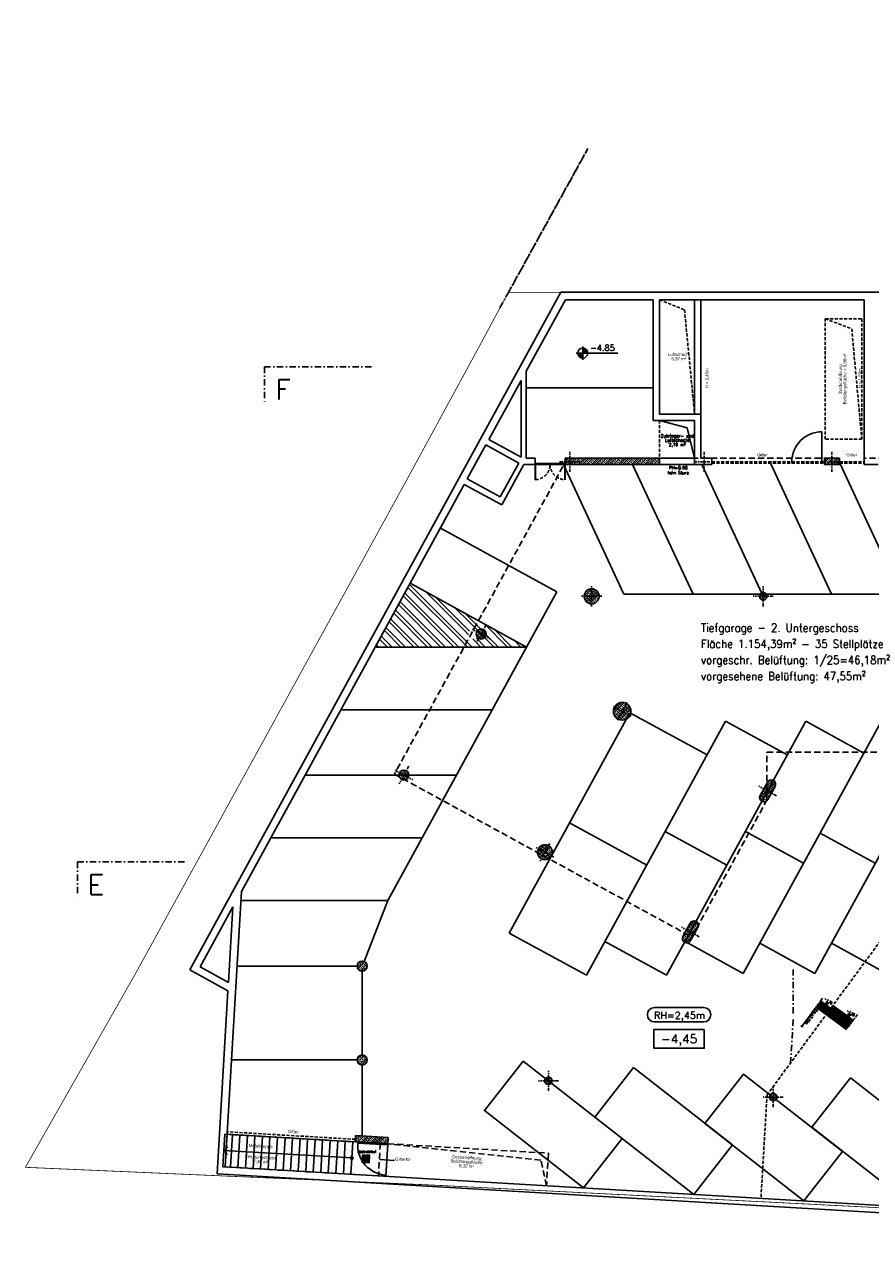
# Model space of a CAD drawing. Header units: centimetres. Extents: x -18458 to 60221, y -11985 to 33979.
# Tile 40 of 50: x -1095 to 2270, y 19795 to 24725. Entities that reach past the tile are written whole.
import ezdxf
from ezdxf.enums import TextEntityAlignment as Align

# ---------------------------------------------------------------- set-up
doc = ezdxf.new("R2010")
doc.units = ezdxf.units.CM
doc.header["$LTSCALE"] = 50
doc.header["$MEASUREMENT"] = 0
doc.linetypes.add('HIDDEN', pattern=[0.375, 0.25, -0.125])
doc.linetypes.add('STRICHPUNKT', pattern=[1, 0.5, -0.25, 0, -0.25])
for name, color, linetype in [('01_Achsen', 232, 'STRICHPUNKT'), ('01_ansicht', 251, 'Continuous'), ('01_Dünn', 4, 'Continuous'), ('01_Grundriss_verdeckt', 3, 'HIDDEN'), ('01_Koten', 2, 'Continuous'), ('01_Mauern', 1, 'Continuous'), ('01_Raumstempel', 2, 'Continuous'), ('01_Schlitze_Schächte', 52, 'Continuous'), ('01_Schnitte_Schalplan', 4, 'Continuous'), ('01_Schraff_Beton', 5, 'Continuous'), ('01_Stellflächen', 153, 'Continuous'), ('01_Text', 2, 'Continuous'), ('01_Treppen', 7, 'Continuous'), ('10', 7, 'Continuous'), ('S_Sezioni', 7, 'Continuous')]:
    doc.layers.add(name, color=color, linetype=linetype)
doc.layers.add('01_Grenzen', color=7, linetype='Continuous', true_color=0x3c64f6)
doc.layers.add('04_flächen', color=214, linetype='Continuous', plot=False)
doc.layers.add('04_Inst_Abflüsse', color=44, linetype='Continuous', lineweight=9)
doc.styles.add('ReHe', font='AVGARDN.TTF')
doc.styles.add('Romans', font='Romans.shx')
doc.styles.add('SIPLEX1', font='romans.shx', dxfattribs={"width": 0.8})

# ---------------------------------------------------------------- blocks, each defined once
blk = doc.blocks.new('q')
at = {"layer": '01_Koten', "linetype": 'Continuous'}
h = blk.add_hatch(color=256, dxfattribs=at)
h.paths.add_polyline_path([(0, 9.8), (0, 0), (9.8, 0, 0.414214)])
h.paths.add_polyline_path([(0, -9.8), (0, 0), (-9.8, 0, 0.414214)])
at = {"layer": '01_Koten'}
for p, q in [((-13, 0), (69.9, 0)), ((0, 13), (0, -13))]:
    blk.add_line(p, q, dxfattribs=at)
blk.add_circle((0, 0), 9.8, dxfattribs=at)
at = {"layer": '01_Koten', "style": 'Romans'}
blk.add_attdef('QUOTE', (14.3, 4.5), '', height=12, dxfattribs=at)
blk = doc.blocks.new('quote')
at = {"layer": '01_Text', "color": 0}
blk.add_lwpolyline([(50, 18.75), (50, -18.75), (-50, -18.75), (-50, 18.75)], close=True, dxfattribs=at)
at = {"layer": '01_Text', "color": 0, "style": 'Romans'}
blk.add_attdef('QUOTE', text='', height=17.5, dxfattribs=at).set_placement((0, -8.75), align=Align.CENTER)
blk = doc.blocks.new('ar015')
at = {"layer": '01_Text', "color": 0, "flags": 128}
blk.add_lwpolyline([(-49.4, -1.9), (48, -1.9, 1), (48, 26.9), (-49.4, 26.9, 1)], format="xyb", close=True, dxfattribs=at)
at = {"layer": '01_Text', "color": 1, "style": 'Romans'}
blk.add_attdef('Raumhöhe', text='', height=14, dxfattribs=at).set_placement((0, 0), align=Align.BOTTOM_CENTER)

msp = doc.modelspace()

# ---------------------------------------------------------------- hatches: boundary and pattern name
at = {"layer": '01_Raumstempel'}
for points in [[(2094.4, 20835.9), (2093.1, 20824.4), (2103.7, 20829.1)], [(2183.1, 20789.3), (2181.8, 20777.8), (2192.4, 20782.4)]]:
    msp.add_hatch(color=256, dxfattribs=at).paths.add_polyline_path(points)
at = {"layer": '01_Schnitte_Schalplan'}
h = msp.add_hatch(dxfattribs=at)
h.set_pattern_fill('ANSI31', color=253, scale=30, angle=270, style=0)
h.set_pattern_definition([(8.6344, (1913.589, 20445.7263), (-0.562986, 3.7075), [])])
h.paths.add_polyline_path([(2166.4, 20789.1), (2139.7, 20752.9), (2176, 20726.2), (2193.8, 20750.3), (2202.7, 20762.4)])
h.paths.add_polyline_path([(2122.1, 20821.7), (2113.2, 20809.6), (2073, 20839.3), (2055.2, 20815.1), (2139.7, 20752.9), (2166.4, 20789.1)])
at = {"layer": '01_Schraff_Beton'}
h = msp.add_hatch(dxfattribs=at)
h.set_pattern_fill('ANSI33', color=256, scale=50, style=0)
h.paths.add_polyline_path([(1431.2, 22999.9), (1056.2, 22999.9), (1056.2, 22974.9), (1431.2, 22974.9)])
h = msp.add_hatch(dxfattribs=at)
h.set_pattern_fill('ANSI33', color=256, scale=50, style=0)
h.paths.add_polyline_path([(2148.2, 22999.9), (2088.2, 22999.9), (2088.2, 22974.9), (2148.2, 22974.9)])
h = msp.add_hatch(dxfattribs=at)
h.set_pattern_fill('ANSI33', color=256, scale=50, style=0)
edge = h.paths.add_edge_path()
edge.add_arc((1161.5, 22449.9), 30, 0, 360)
h = msp.add_hatch(dxfattribs=at)
h.set_pattern_fill('ANSI33', color=256, scale=50, style=0)
edge = h.paths.add_edge_path()
edge.add_arc((1844.4, 22449.9), 15, 0, 360)
h = msp.add_hatch(dxfattribs=at)
h.set_pattern_fill('ANSI33', color=256, scale=50, style=0)
edge = h.paths.add_edge_path()
edge.add_arc((721.8, 22299.8), 20, 0, 360)
h = msp.add_hatch(dxfattribs=at)
h.set_pattern_fill('ANSI33', color=256, scale=50, style=0)
edge = h.paths.add_edge_path()
edge.add_arc((1283.1, 21992.3), 35, 0, 360)
h = msp.add_hatch(dxfattribs=at)
h.set_pattern_fill('ANSI33', color=256, scale=50, style=0)
edge = h.paths.add_edge_path()
edge.add_arc((414.3, 21738.4), 20, 0, 360)
h = msp.add_hatch(dxfattribs=at)
h.set_pattern_fill('ANSI33', color=256, scale=50, style=0)
edge = h.paths.add_edge_path()
edge.add_arc((1847.6, 21649), 17.5, 151.2916, 331.2916)
edge.add_line((1862.9, 21640.6), (1891.7, 21693.2))
edge.add_arc((1876.4, 21701.6), 17.5, 331.2916, 511.2916)
edge.add_line((1861, 21710), (1832.2, 21657.4))
h = msp.add_hatch(dxfattribs=at)
h.set_pattern_fill('ANSI33', color=256, scale=50, style=0)
edge = h.paths.add_edge_path()
edge.add_arc((975.7, 21431), 30, 0, 360)
h = msp.add_hatch(dxfattribs=at)
h.set_pattern_fill('ANSI33', color=256, scale=50, style=0)
edge = h.paths.add_edge_path()
edge.add_arc((1540.1, 21087.7), 17.5, 151.2916, 331.2916)
edge.add_line((1555.5, 21079.2), (1584.3, 21131.9))
edge.add_arc((1569, 21140.3), 17.5, 331.2916, 511.2916)
edge.add_line((1553.6, 21148.7), (1524.8, 21096.1))
h = msp.add_hatch(dxfattribs=at)
h.set_pattern_fill('ANSI33', color=256, scale=50, style=0)
edge = h.paths.add_edge_path()
edge.add_arc((248.3, 20978), 20, 0, 360)
h = msp.add_hatch(dxfattribs=at)
h.set_pattern_fill('ANSI33', color=256, scale=50, style=0)
edge = h.paths.add_edge_path()
edge.add_arc((248.3, 20604.3), 20, 0, 360)
h = msp.add_hatch(dxfattribs=at)
h.set_pattern_fill('ANSI33', color=256, scale=50, style=0)
h.paths.add_polyline_path([(974.5, 20521.2, 1), (1004.5, 20521.2, 1)])
h = msp.add_hatch(dxfattribs=at)
h.set_pattern_fill('ANSI33', color=256, scale=50, style=0)
h.paths.add_polyline_path([(1899.2, 20456.4, 1), (1869.2, 20456.4, 1)])
h = msp.add_hatch(dxfattribs=at)
h.set_pattern_fill('ANSI33', color=256, scale=50, style=0)
h.paths.add_polyline_path([(352, 20295.8), (222.2, 20303.5), (220.7, 20278.5), (350.5, 20270.9)])
at = {"layer": '01_Stellflächen'}
h = msp.add_hatch(dxfattribs=at)
h.set_pattern_fill('ANSI32', color=256, scale=100, angle=270, style=0)
h.set_pattern_definition([(315, (-30, 0), (26.516504, 26.516504), []), (315, (-30, -17.678), (26.516504, 26.516504), [])])
h.paths.add_polyline_path([(688, 22365.7), (442.4, 22500.2), (304.3, 22248), (623.5, 22248)])
h.paths.add_polyline_path([(688, 22365.7), (661.1, 22316.6), (674.2, 22309.4, -0.77632), (711.8, 22299.8, -1), (671.8, 22299.8, -0.125923), (674.2, 22309.4), (661.1, 22316.6), (623.5, 22248), (902.9, 22248)])
at = {"layer": '04_Inst_Abflüsse'}
h = msp.add_hatch(dxfattribs=at)
h.set_pattern_fill('ANSI31', color=256, scale=20, angle=45, style=0)
h.set_pattern_definition([(86.6422, (-228.3206, 20568.328), (-2.495708, 0.146429), [])])
h.paths.add_polyline_path([(279.3, 20225), (249.3, 20226.7), (247.6, 20196.8), (277.5, 20195)])

# ---------------------------------------------------------------- linework, layer by layer
at = {"layer": '01_Achsen', "ltscale": 0.5}
for p, q in [((1074.2, 22944.9), (1074.2, 23024.9)), ((1609.4, 22944.9), (1609.4, 23024.9)), ((1609.4, 22944.9), (1609.4, 23024.9)), ((2118.2, 22944.9), (2118.2, 23024.9)), ((2118.2, 22944.9), (2118.2, 23024.9)), ((1034.2, 22984.9), (1114.2, 22984.9)), ((1569.4, 22984.9), (1642.6, 22984.9)), ((1569.4, 22984.9), (1642.6, 22984.9)), ((2081.6, 22984.9), (2154.8, 22984.9)), ((1161.5, 22409.9), (1161.5, 22489.9)), ((1844.4, 22409.9), (1844.4, 22489.9)), ((1201.5, 22449.9), (1121.5, 22449.9)), ((1884.4, 22449.9), (1804.4, 22449.9)), ((741, 22334.8), (702.6, 22264.7)), ((686.7, 22319), (756.8, 22280.5)), ((1318.2, 21973.1), (1248, 22011.5)), ((1318.2, 21973.1), (1248, 22011.5)), ((1302.3, 22027.4), (1263.9, 21957.2)), ((1302.3, 22027.4), (1263.9, 21957.2)), ((379.3, 21757.6), (449.4, 21719.2)), ((433.6, 21773.5), (395.1, 21703.3)), ((1897, 21656.1), (1826.9, 21694.5)), ((1881.2, 21710.4), (1842.8, 21640.2)), ((1010.8, 21411.8), (940.6, 21450.2)), ((994.9, 21466.1), (956.5, 21395.9)), ((1573.8, 21149.1), (1535.3, 21078.9)), ((1589.6, 21094.8), (1519.5, 21133.2)), ((989.5, 20481.2), (989.5, 20561.2)), ((1029.5, 20521.2), (949.5, 20521.2)), ((1884.2, 20416.4), (1884.2, 20496.4)), ((1924.2, 20456.4), (1844.2, 20456.4))]:
    msp.add_line(p, q, dxfattribs=at)
at = {"layer": '01_ansicht'}
for p, q in [((1571.2, 23174.9), (1571.2, 23629.9)), ((1596.2, 23174.9), (1596.2, 23629.9)), ((1571.2, 22999.9), (1431.2, 22999.9)), ((1431.2, 22974.9), (1571.2, 22974.9))]:
    msp.add_line(p, q, dxfattribs=at)
at = {"layer": '01_Dünn'}
for p, q in [((1406.2, 23279.9), (901.2, 23279.9)), ((2078.2, 22984.9), (2078.2, 23104.9)), ((1958.2, 22984.9), (1958.2, 22979.9)), ((2078.2, 22984.9), (2078.2, 22979.9))]:
    msp.add_line(p, q, dxfattribs=at)
at = {"layer": '01_Dünn', "linetype": 'HIDDEN'}
for p, q in [((1639.4, 22984.9), (2088.2, 22984.9)), ((1639.4, 22979.9), (2088.2, 22979.9)), ((2148.2, 22984.9), (2246.9, 22984.9)), ((2148.2, 22979.9), (2246.9, 22979.9)), ((221.3, 20288.5), (-289, 20318.4)), ((220.7, 20278.5), (-289.5, 20308.4))]:
    msp.add_line(p, q, dxfattribs=at)
at = {"layer": '01_Dünn'}
msp.add_arc((2078.2, 22984.9), 120, 90, 180, dxfattribs=at)
at = {"layer": '01_Grenzen', "linetype": 'STRICHPUNKT'}
for p in [(796.4, 23597.7), (830.7, 23659.9)]:
    msp.add_line(p, (1146.7, 24232.4), dxfattribs=at)
at = {"layer": '01_Grenzen', "linetype": 'STRICHPUNKT', "const_width": 3}
msp.add_lwpolyline([(5921.8, 23980.5), (5921.8, 23980.5), (5927.6, 23659.9), (830.7, 23659.9), (796.4, 23597.7), (721.1, 23457), (413.7, 22891.3), (-656, 20944.6), (-1092.3, 20177), (509.1, 20107.3), (3605.6, 19950.6), (6371.7, 19780.4), (7220.6, 19740.6), (8865.8, 19631.8), (8841.7, 21305.7), (8834.5, 23007.4), (8830.4, 23481.3), (8821.5, 24491.8), (8825.3, 24800.9)], dxfattribs=at)
at = {"layer": '01_Grundriss_verdeckt'}
for p, q in [((1431.2, 23629.9), (1531.2, 23589.9)), ((1531.2, 23589.9), (1571.2, 23174.9)), ((2091.4, 23554.5), (2196.9, 23514.5)), ((2196.9, 23514.5), (2236.9, 23075.2)), ((1431.2, 23149.9), (1431.2, 22999.9)), ((1859.6, 20465.2), (2639.4, 21524.2)), ((1859.6, 20465.2), (1835.5, 20053.5))]:
    msp.add_line(p, q, dxfattribs=at)
at = {"layer": '01_Grundriss_verdeckt', "ltscale": 2}
for p, q in [((350.5, 20270.9), (989.4, 20233.4)), ((959.4, 20205.2), (350.5, 20270.9)), ((989.4, 20233.4), (981.8, 20103.6)), ((981.8, 20103.6), (959.4, 20205.2))]:
    msp.add_line(p, q, dxfattribs=at)
at = {"layer": '01_Grundriss_verdeckt'}
msp.add_lwpolyline([(2236.9, 23554.5), (2236.9, 23075.2), (2091.4, 23075.2), (2091.4, 23554.5)], close=True, dxfattribs=at)
at = {"layer": '01_Grundriss_verdeckt', "ltscale": 2}
msp.add_lwpolyline([(2148.2, 22999.9), (1065.3, 22999.9), (376.4, 21742.1), (1560.5, 21093.6), (1859.4, 21639.4), (1859.4, 21829.9), (4354.4, 21829.9), (4354.4, 22999.9), (2246.9, 22999.9)], dxfattribs=at)
msp.add_lwpolyline([(-289.5, 20308.4), (320.5, 20272.6), (312.9, 20142.9), (-297.2, 20178.7)], close=True, dxfattribs=at)
at = {"layer": '01_Mauern'}
for p, q in [((-437.9, 20963), (1039.1, 23659.9)), ((901.2, 23345.6), (1056.9, 23629.9)), ((3111.9, 23659.9), (1039.1, 23659.9)), ((1406.2, 23629.9), (1056.9, 23629.9)), ((1406.2, 23149.9), (1406.2, 23629.9)), ((2246.9, 23629.9), (1431.2, 23629.9)), ((1431.2, 23174.9), (1431.2, 23629.9)), ((2246.9, 22974.9), (2246.9, 23629.9)), ((901.2, 22999.9), (901.2, 23345.6)), ((752.7, 23074.4), (881.2, 23309.1)), ((881.2, 23004), (881.2, 23309.1)), ((1596.2, 23174.9), (1431.2, 23174.9)), ((1596.2, 22999.9), (1596.2, 23174.9)), ((1571.2, 23149.9), (1406.2, 23149.9)), ((1571.2, 22999.9), (1571.2, 23149.9)), ((881.2, 23004), (752.7, 23074.4)), ((666.6, 22917.2), (740.7, 23052.5)), ((872.2, 22980.4), (740.7, 23052.5)), ((798.1, 22845.1), (872.2, 22980.4)), ((803.7, 22813.6), (892, 22974.9)), ((892, 22974.9), (936.2, 22974.9)), ((936.2, 22999.9), (901.2, 22999.9)), ((936.2, 22974.9), (936.2, 22999.9)), ((1431.2, 22999.9), (1056.2, 22999.9)), ((1056.2, 22999.9), (1056.2, 22974.9)), ((1431.2, 22974.9), (1056.2, 22974.9)), ((1431.2, 22999.9), (1431.2, 22974.9)), ((1571.2, 22999.9), (1571.2, 22974.9)), ((1596.2, 22974.9), (1571.2, 22974.9)), ((1639.4, 22999.9), (1596.2, 22999.9)), ((1596.2, 22974.9), (1639.4, 22974.9)), ((1639.4, 22974.9), (1639.4, 22999.9)), ((2088.2, 22999.9), (2088.2, 22974.9)), ((2148.2, 22999.9), (2088.2, 22999.9)), ((2148.2, 22974.9), (2088.2, 22974.9)), ((2148.2, 22974.9), (2148.2, 22999.9)), ((2301.9, 22974.9), (2246.9, 22974.9)), ((-232.8, 21275), (654.5, 22895.2)), ((803.7, 22813.6), (654.5, 22895.2)), ((798.1, 22845.1), (666.6, 22917.2)), ((-232.8, 21275), (-297.2, 20178.7)), ((-266.5, 21213.5), (-397.2, 20974.9)), ((-266.5, 21213.5), (-284.1, 20912.9)), ((-286.1, 20879.8), (-437.9, 20963)), ((-284.1, 20912.9), (-397.2, 20974.9)), ((-286.1, 20879.8), (-328.9, 20150.5)), ((222.2, 20303.5), (220.7, 20278.5)), ((220.7, 20278.5), (350.5, 20270.9)), ((222.2, 20303.5), (352, 20295.8)), ((352, 20295.8), (350.5, 20270.9)), ((-297.2, 20178.7), (2774.4, 19998.4)), ((-328.9, 20150.5), (3732, 19912.2))]:
    msp.add_line(p, q, dxfattribs=at)
for points in [[(1832.2, 21657.4, 1), (1862.9, 21640.6), (1891.7, 21693.2, 1), (1861, 21710)], [(1524.8, 21096.1, 1), (1555.5, 21079.2), (1584.3, 21131.9, 1), (1553.6, 21148.7)]]:
    msp.add_lwpolyline(points, format="xyb", close=True, dxfattribs=at)
for centre, radius in [((1161.5, 22449.9), 30), ((1844.4, 22449.9), 15), ((721.8, 22299.8), 20), ((1283.1, 21992.3), 35), ((414.3, 21738.4), 20), ((975.7, 21431), 30), ((248.3, 20978), 20), ((248.3, 20604.3), 20), ((989.5, 20521.2), 15), ((1884.2, 20456.4), 15)]:
    msp.add_circle(centre, radius, dxfattribs=at)
at = {"layer": '01_Raumstempel'}
for p, q in [((2055.2, 20815.1), (1996.7, 20735.7)), ((1996.7, 20735.7), (1996.4, 20743)), ((1996.7, 20735.7), (2003.8, 20737.6))]:
    msp.add_line(p, q, dxfattribs=at)
for points in [[(2094.4, 20835.9), (2093.1, 20824.4), (2103.7, 20829.1)], [(2183.1, 20789.3), (2181.8, 20777.8), (2192.4, 20782.4)]]:
    msp.add_lwpolyline(points, close=True, dxfattribs=at)
at = {"layer": '01_Schlitze_Schächte'}
for p, q in [((1431.2, 23149.9), (1541.2, 23119.9)), ((1541.2, 23119.9), (1571.2, 22999.9))]:
    msp.add_line(p, q, dxfattribs=at)
at = {"layer": '01_Schnitte_Schalplan'}
for p, q in [((2055.2, 20815.1), (2176, 20726.2)), ((2073, 20839.3), (2113.2, 20809.6)), ((2122.1, 20821.7), (2113.2, 20809.6)), ((2122.1, 20821.7), (2202.7, 20762.4))]:
    msp.add_line(p, q, dxfattribs=at)
at = {"layer": '01_Stellflächen'}
for p, q in [((1049.1, 22974.9), (1289.4, 22457.9)), ((1324.8, 22974.9), (1565, 22457.9)), ((1600.5, 22974.9), (1840.7, 22457.9)), ((1873.8, 22979.9), (2116.4, 22457.9)), ((2149.5, 22979.9), (2392, 22457.9)), ((1023, 22467.3), (562.5, 22719.5)), ((902.9, 22248), (442.4, 22500.2)), ((1023, 22467.3), (902.9, 22248)), ((2766.9, 22457.9), (1289.4, 22457.9)), ((902.9, 22248), (304.3, 22248)), ((902.9, 22248), (349.9, 21238.4)), ((766, 21998), (168, 21998)), ((833.7, 21109.4), (1314.1, 21986.5)), ((1314.1, 21986.5), (1621.1, 21818.4)), ((1140.7, 20941.3), (1694.7, 21952.9)), ((1460, 20941.3), (2014, 21952.9)), ((1694.7, 21952.9), (1940.3, 21818.4)), ((1765.2, 20949), (2311.3, 21946.1)), ((2014, 21952.9), (2245.6, 21826)), ((2050.2, 20949), (2530.6, 21826)), ((25.2, 21738.4), (623.8, 21738.4)), ((1073.9, 21547.9), (1380.9, 21379.8)), ((1454.6, 21514.3), (1700.1, 21379.8)), ((1773.8, 21514.3), (2005.4, 21387.5)), ((2071.2, 21507.6), (2290.4, 21387.5)), ((-111.7, 21488.4), (486.9, 21488.4)), ((-235, 21238.4), (349.9, 21238.4)), ((255.6, 20996.7), (349.9, 21238.4)), ((833.7, 21109.4), (1140.7, 20941.3)), ((1214.4, 21075.8), (1460, 20941.3)), ((1533.6, 21075.8), (1765.2, 20949)), ((1831, 21069), (2050.2, 20949)), ((2116, 21069), (2335.3, 20949)), ((228.3, 20978), (-251.7, 20978)), ((248.3, 20958), (248.3, 20624.3)), ((228.3, 20604.3), (-272.2, 20604.3)), ((248.3, 20584.3), (248.3, 20301.9))]:
    msp.add_line(p, q, dxfattribs=at)
for points in [[(888.8, 20599.9), (734.8, 20402.9), (1128.8, 20095), (1282.7, 20292)], [(1327.7, 20574.1), (1173.7, 20377.2), (1567.7, 20069.2), (1721.6, 20266.2)], [(2191.8, 20533.3), (2037.8, 20336.3), (2431.8, 20028.4), (2585.7, 20225.4)]]:
    msp.add_lwpolyline(points, close=True, dxfattribs=at)
msp.add_lwpolyline([(2160.5, 20240.5), (2160.5, 20240.5), (1766.6, 20548.4), (1612.6, 20351.4), (2006.6, 20043.5), (2160.5, 20240.5)], dxfattribs=at)
at = {"layer": '01_Text', "color": 190, "linetype": 'STRICHPUNKT'}
for p, q in [((-141.1, 23363.6), (-141.1, 23213.6)), ((-141.1, 23363.6), (308.9, 23363.6)), ((-885.3, 21393), (-885.3, 21243)), ((-885.3, 21393), (-435.3, 21393)), ((1963.6, 20965), (1963.6, 20765)), ((1963.6, 20765), (1951.9, 20565.3))]:
    msp.add_line(p, q, dxfattribs=at)
at = {"layer": '01_Text', "linetype": 'STRICHPUNKT', "ltscale": 0.5}
for p, q in [((2080.8, 20849.9), (2035.3, 20788.2)), ((2219.4, 20785.1), (2179.8, 20731.4))]:
    msp.add_line(p, q, dxfattribs=at)
at = {"layer": '01_Treppen'}
for p, q in [((-298.4, 20309), (-306, 20179.2)), ((-298.4, 20309), (-251.7, 20306.2)), ((210.7, 20279.1), (-289.5, 20308.4)), ((-268.4, 20307.2), (-276.1, 20177.4)), ((-238.5, 20305.4), (-246.1, 20175.7)), ((-208.5, 20303.7), (-216.2, 20173.9)), ((-178.6, 20301.9), (-186.2, 20172.2)), ((-148.6, 20300.2), (-156.3, 20170.4)), ((-118.7, 20298.4), (-126.3, 20168.6)), ((-88.8, 20296.7), (-96.4, 20166.9)), ((-58.8, 20294.9), (-66.4, 20165.1)), ((-28.9, 20293.1), (-36.5, 20163.4)), ((1.1, 20291.4), (-6.5, 20161.6)), ((31, 20289.6), (23.4, 20159.9)), ((61, 20287.9), (53.4, 20158.1)), ((90.9, 20286.1), (83.3, 20156.3)), ((120.9, 20284.4), (113.3, 20154.6)), ((150.8, 20282.6), (143.2, 20152.8)), ((180.8, 20280.8), (173.2, 20151.1)), ((210.7, 20279.1), (203.1, 20149.3)), ((350.2, 20265.9), (230.4, 20272.9)), ((350.5, 20270.9), (342.9, 20141.1)), ((-302.2, 20244.1), (-286.3, 20258.2)), ((-302.2, 20244.1), (206.9, 20214.2)), ((-288.1, 20228.2), (-302.2, 20244.1)), ((-251.7, 20176), (-306, 20179.2)), ((376.6, 20204.2), (316.7, 20207.8))]:
    msp.add_line(p, q, dxfattribs=at)
msp.add_circle((206.9, 20214.2), 5, dxfattribs=at)
msp.add_arc((350.2, 20265.9), 120, 176.6422, 266.6422, dxfattribs=at)
at = {"layer": '04_flächen'}
msp.add_lwpolyline([(1431.2, 23629.9), (1571.2, 23629.9), (1571.2, 23174.9), (1431.2, 23174.9)], close=True, dxfattribs=at)
at = {"layer": '04_Inst_Abflüsse'}
msp.add_lwpolyline([(249.3, 20226.7), (247.6, 20196.8), (277.5, 20195), (279.3, 20225)], close=True, dxfattribs=at)
at = {"layer": '10', "color": 7}
for p, q in [((939.2, 22977.9), (936.2, 22977.9)), ((1056.2, 22974.9), (936.2, 22974.9)), ((936.2, 22974.9), (936.2, 22913.9)), ((938.2, 22974.9), (938.2, 22913.9)), ((939.2, 22977.9), (1053.2, 22977.9)), ((996.2, 22977.9), (996.2, 22974.9)), ((1056.2, 22977.9), (1053.2, 22977.9)), ((1054.2, 22974.9), (1054.2, 22913.9)), ((1056.2, 22974.9), (1056.2, 22913.9))]:
    msp.add_line(p, q, dxfattribs=at)
at = {"layer": '10', "color": 7, "linetype": 'HIDDEN'}
for centre, start, end in [((935.2, 22974.8), 272.7947, 0.0936), ((1057.2, 22974.8), 179.9064, 267.2053)]:
    msp.add_arc(centre, 61, start, end, dxfattribs=at)
at = {"layer": 'S_Sezioni'}
msp.add_line((2080.8, 20849.9), (2073, 20839.3), dxfattribs=at)

# ---------------------------------------------------------------- block references
at = {"layer": '01_Koten', "xscale": 2, "yscale": 2, "zscale": 2}
msp.add_blockref('q', (1126.4, 23417.7), dxfattribs=at).add_auto_attribs({'QUOTE': '-4.85'})
at = {"layer": '01_Text', "xscale": 2, "yscale": 2, "zscale": 2}
for name, p, values in [('ar015', (1511, 20759.6), {'Raumhöhe': 'RH=2,45m'}), ('quote', (1509.6, 20688.3), {'QUOTE': '-4,45'})]:
    msp.add_blockref(name, p, dxfattribs=at).add_auto_attribs(values)

# ---------------------------------------------------------------- texts
at = {"layer": '01_Raumstempel'}
for s, style, p in [('Luftschacht', 'ReHe', (1508.5, 23406.1)), ('6,37 m²', 'ReHe', (1508.5, 23389.2)), ('Zubringer- und', 'Romans', (1502.3, 23082.3)), ('Luftschacht', 'Romans', (1502.3, 23065)), ('2,10 m²', 'Romans', (1502.3, 23047.6)), ('Gitter', 'ReHe', (1841.4, 23006.7)), ('Gitter', 'ReHe', (2196.8, 23006.7)), ('kein Sturz', 'Romans', (1506.2, 22935.4)), ('PH=0.90', 'Romans', (1506.2, 22955.4)), ('Gittertür', 'ReHe', (410.9, 20203.2))]:
    msp.add_text(s, height=12.5, dxfattribs=dict(at, style=style)).set_placement(p, align=Align.CENTER)
at = {"layer": '01_Raumstempel', "style": 'ReHe'}
for s, rotation, p in [('Belüftungsfläche = 6,98m²', 90, (2175.1, 23314.9)), ('Deckenöffnung', 90, (2157.8, 23314.9)), ('H = 2,45m', 90, (1627.1, 23317.2)), ('H = 1,50m', 90, (2235.4, 23317.2)), ('Gitter', 356.6422, (-25.9, 20312.8)), ('Metalltreppe', 356.6422, (-156.3, 20255.5)), ('Belüftungsfläche', 356.6422, (-155.4, 20210.7)), ('Deckenöffnung', 356.6422, (664.7, 20209.8)), ('7,40 m²', 356.6422, (-156.3, 20193.8)), ('Belüftungsfläche', 356.6422, (663.7, 20192.9)), ('8,32 m²', 356.6422, (662.7, 20176))]:
    msp.add_text(s, height=12.5, rotation=rotation, dxfattribs=at).set_placement(p, align=Align.CENTER)
at = {"layer": '01_Raumstempel', "style": 'SIPLEX1', "width": 0.9}
msp.add_text('R.H.=2.45m', height=10, rotation=233.6344, dxfattribs=at).set_placement((2054.2, 20808.2))
for s, p in [('-1,70', (2099, 20832.5)), ('-1,55', (2187.7, 20785.8))]:
    msp.add_text(s, height=10, rotation=323.6344, dxfattribs=at).set_placement(p, align=Align.BOTTOM_CENTER)
at = {"layer": '01_Text', "color": 190, "linetype": 'STRICHPUNKT', "style": 'Romans'}
msp.add_text('F', height=80, dxfattribs=at).set_placement((-67, 23233.3), align=Align.CENTER)
at = {"layer": '01_Text', "style": 'Romans', "width": 0.9}
for s, p in [('Tiefgarage - 2. Untergeschoss', (1596.7, 22308.3)), ('Fläche 1.154,39m² - 35 Stellplätze', (1596.7, 22244.1)), ('vorgeschr. Belüftung: 1/25=46,18m² ', (1596.7, 22179.9)), ('vorgesehene Belüftung: 47,55m²  ', (1596.7, 22115.7))]:
    msp.add_text(s, height=33, dxfattribs=at).set_placement(p)
at = {"layer": '01_Text', "color": 190, "linetype": 'STRICHPUNKT', "style": 'Romans', "text_generation_flag": 2}
msp.add_text('E', height=80, rotation=180, dxfattribs=at).set_placement((-811.2, 21343.2), align=Align.CENTER)
at = {"layer": '04_Inst_Abflüsse', "style": 'SIPLEX1', "width": 0.9}
msp.add_text('Bodenablauf', height=10, rotation=360, dxfattribs=at).set_placement((267, 20239.5), align=Align.MIDDLE_CENTER)

doc.saveas('drawing.dxf')
